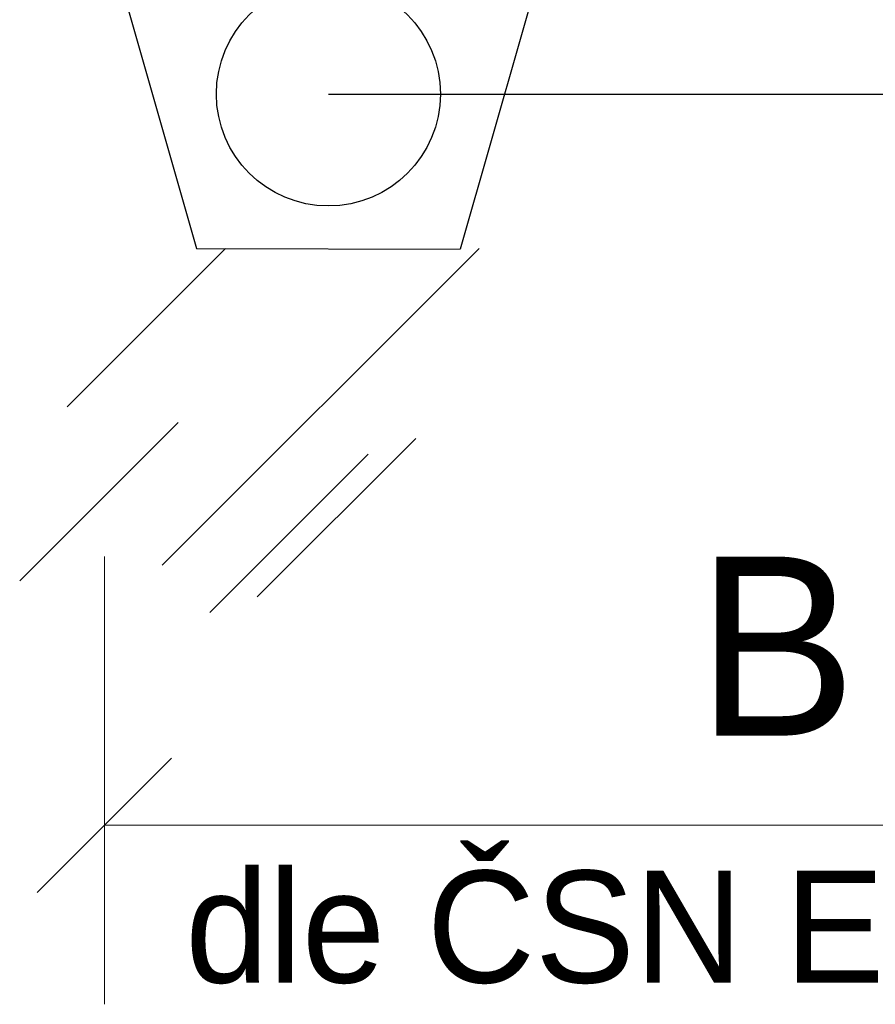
# Model space of a CAD drawing. Header units: millimetres. Extents: x -300186 to 535068, y -28581 to 763298.
# Tile 223 of 256: x 687 to 1642, y 149666 to 150766. Entities that reach past the tile are written whole.
import ezdxf
from ezdxf.enums import TextEntityAlignment as Align

# ---------------------------------------------------------------- set-up
doc = ezdxf.new("R2010")
doc.units = ezdxf.units.MM
doc.header["$LTSCALE"] = 10
doc.header["$PDSIZE"] = -4
doc.layers.add('T', color=6, linetype='Continuous')
doc.layers.add('tenká', color=6, linetype='Continuous', lineweight=9)
doc.layers.add('text', color=6, linetype='Continuous', lineweight=9)
doc.styles.add('laplan N', font='txt')
doc.styles.add('pivovarska', font='txt')
doc.dimstyles.new('pivovarska_100', dxfattribs={"dimscale": 100, "dimtxt": 2, "dimasz": 1.5, "dimexe": 2, "dimexo": 0, "dimgap": 1, "dimtad": 1, "dimdec": 0, "dimzin": 1, "dimtxsty": 'pivovarska', "dimblk": 'OBLIQUE', "dimcen": 2, "dimclrd": 256, "dimclre": 256, "dimclrt": 256, "dimadec": 0, "dimazin": 0, "dimtfac": 1, "dimtdec": 0, "dimtmove": 1, "dimatfit": 0, "dimfxl": 3, "dimfxlon": 1, "dimlwd": 13, "dimlwe": 13, "dimarcsym": 0})

# ---------------------------------------------------------------- blocks, each defined once
blk = doc.blocks.new('_OBLIQUE')
at = {"color": 0, "linetype": 'ByBlock'}
blk.add_line((-0.5, -0.5), (0.5, 0.5), dxfattribs=at)
blk = doc.blocks.new('*D553')
at = {"layer": 'Defpoints', "color": 0, "transparency": 16777216}
for p in [(781.6, 150870.1), (2281.6, 150870.1), (781.6, 149866.2)]:
    blk.add_point(p, dxfattribs=at)
at = {"layer": 'tenká', "lineweight": 13, "ltscale": 2, "transparency": 16777216}
for p, q in [((781.6, 150166.2), (781.6, 149666.2)), ((2281.6, 150166.2), (2281.6, 149666.2)), ((2281.6, 149866.2), (781.6, 149866.2))]:
    blk.add_line(p, q, dxfattribs=at)
at = {"layer": 'tenká', "lineweight": 13, "transparency": 16777216, "xscale": 150, "yscale": 150, "zscale": 150, "rotation": 180}
blk.add_blockref('_OBLIQUE', (781.6, 149866.2), dxfattribs=at)
at = {"layer": 'tenká', "lineweight": 13, "transparency": 16777216, "xscale": 150, "yscale": 150, "zscale": 150}
blk.add_blockref('_OBLIQUE', (2281.6, 149866.2), dxfattribs=at)
at = {"layer": 'tenká', "transparency": 16777216, "insert": (1531.6, 150066.2), "char_height": 200, "attachment_point": 5, "style": 'laplan N'}
blk.add_mtext('B', dxfattribs=at)

msp = doc.modelspace()

# ---------------------------------------------------------------- linework, layer by layer
msp.add_line((1031.57, 150682.647), (7023.229, 150682.647))
for points in [[(781.57, 150870.147), (884.448, 150510.076)], [(1281.57, 150870.147), (1178.55, 150509.576)], [(884.448, 150510.076), (1178.55, 150509.576)]]:
    msp.add_lwpolyline(points)
msp.add_circle((1031.57, 150682.647), 125)
at = {"layer": 'T'}
for p, q in [((740.045, 150333.495), (916.822, 150510.272)), ((846.12, 150156.72), (1199.674, 150510.273)), ((687.02, 150139.045), (863.797, 150315.822)), ((952.183, 150121.357), (1128.959, 150298.134)), ((899.158, 150103.684), (1075.934, 150280.461))]:
    msp.add_line(p, q, dxfattribs=at)

# ---------------------------------------------------------------- texts
at = {"layer": 'text', "style": 'laplan N'}
msp.add_text('dle ČSN EN 1610', height=125, dxfattribs=at).set_placement((1531.57, 149690.364), align=Align.CENTER)

# ---------------------------------------------------------------- dimensions: what is measured, and where the dimension line sits
at = {"layer": 'tenká', "ltscale": 2}
dim = msp.add_linear_dim(base=(781.57, 149866.184), p1=(2281.57, 150870.147), p2=(781.57, 150870.147), text='B', dimstyle='pivovarska_100', override={"dimtxsty": 'laplan N'}, dxfattribs=at)
dim.commit()
dim.dimension.update_dxf_attribs({"geometry": '*D553', "text_midpoint": (1531.57, 149866.184), "dimtype": 160})

doc.saveas('drawing.dxf')
